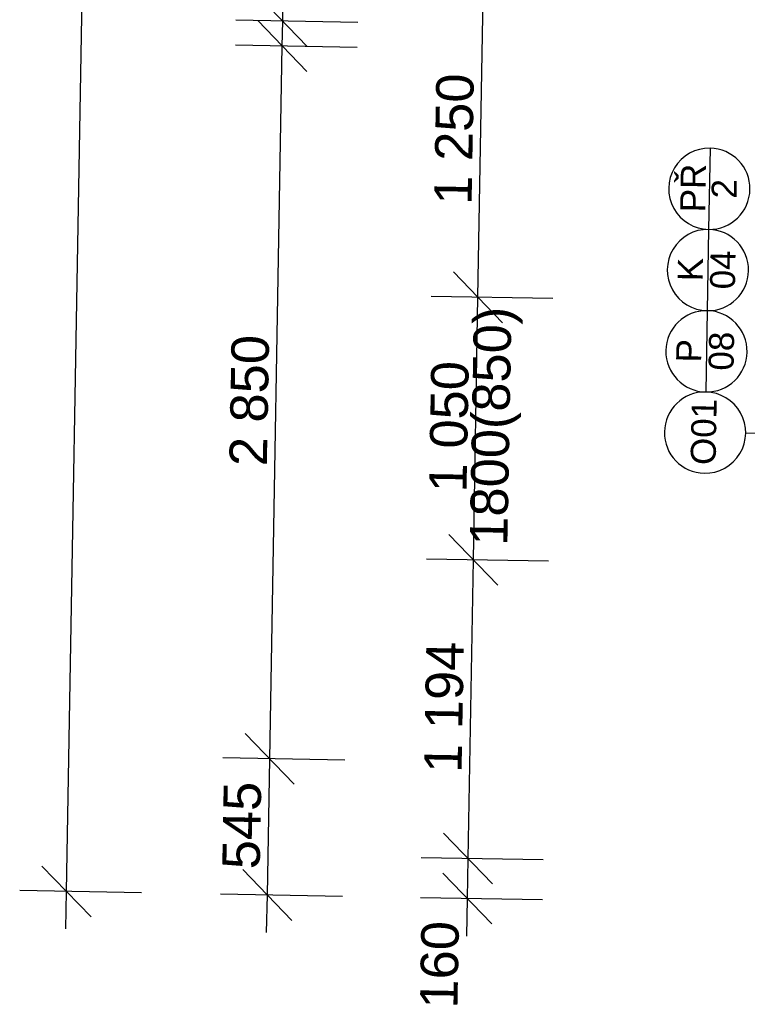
# Model space of a CAD drawing. Header units: millimetres. Extents: x -25972 to 4435, y -2839 to 20217.
# Tile 1 of 110: x -23705 to -20796, y -211 to 3726. Entities that reach past the tile are written whole.
import ezdxf

# ---------------------------------------------------------------- set-up
doc = ezdxf.new("R2010")
doc.units = ezdxf.units.MM
doc.header["$MEASUREMENT"] = 0
for name, color, linetype in [('7._POHLED ZÁPADNÍ_2_Kóty - SP', 7, 'Continuous'), ('7._POHLED ZÁPADNÍ_2_Nové_Kóty - SP', 7, 'Continuous'), ('7._POHLED ZÁPADNÍ_2_Nové_Otvory – Značky oken', 7, 'Continuous'), ('7._POHLED ZÁPADNÍ_2_Otvory – Značky oken', 7, 'Continuous')]:
    doc.layers.add(name, color=color, linetype=linetype)
doc.styles.add('GENEROVANÝ_STYL_1', font='txt')
doc.styles.add('GENEROVANÝ_STYL_2', font='txt')

msp = doc.modelspace()

# ---------------------------------------------------------------- linework, layer by layer
at = {"layer": '7._POHLED ZÁPADNÍ_2_Nové_Kóty - SP', "color": 1, "linetype": 'Continuous', "lineweight": 25}
for p, q in [((-23517.3, 240.2), (-23341.3, 10236)), ((-22653.1, 3720), (-22624.8, 5331.1)), ((-21872.4, 2615.9), (-21850.4, 3865.9)), ((-22751.3, 3821.8), (-22554.9, 3618.3)), ((-22353.2, 3714.7), (-22840.6, 3723.3)), ((-22556.7, 3518.3), (-22753.1, 3721.8)), ((-22654.9, 3620), (-22653.1, 3720)), ((-22354.9, 3614.8), (-22842.4, 3623.3)), ((-22705.1, 770.6), (-22654.9, 3620)), ((-21970.7, 2717.7), (-21774.2, 2514.2)), ((-21572.5, 2610.6), (-22059.9, 2619.2)), ((-21890.9, 1566.1), (-21872.4, 2615.9)), ((-21989.2, 1667.8), (-21792.7, 1464.3)), ((-21591, 1560.8), (-22078.4, 1569.4)), ((-21912, 372), (-21890.9, 1566.1)), ((-22803.3, 872.3), (-22606.8, 668.8)), ((-22405.1, 765.3), (-22892.5, 773.9)), ((-22714.6, 226.1), (-22705.1, 770.6)), ((-22010.2, 473.8), (-21813.7, 270.3)), ((-21612, 366.7), (-22099.4, 375.2)), ((-21914.8, 212), (-21912, 371.9)), ((-23615.6, 342), (-23419.1, 138.5)), ((-22812.9, 327.8), (-22616.4, 124.4)), ((-22013, 313.8), (-21816.5, 110.3)), ((-23217.4, 234.9), (-23704.8, 243.5)), ((-23520, 90.3), (-23517.3, 240.2)), ((-22414.7, 220.8), (-22902.1, 229.4)), ((-22717.3, 76.1), (-22714.6, 226.1)), ((-21614.8, 206.7), (-22102.2, 215.3)), ((-21917.4, 62), (-21914.8, 212))]:
    msp.add_line(p, q, dxfattribs=at)
at = {"layer": '7._POHLED ZÁPADNÍ_2_Nové_Otvory – Značky oken', "color": 1, "linetype": 'Continuous', "lineweight": 25}
for p, q in [((-20944.6, 3212.1), (-20950.3, 2887.1)), ((-20950.3, 2887.1), (-20955.9, 2562.2)), ((-20955.9, 2562.2), (-20961.6, 2237.2)), ((-20227, 2061.9), (-20802, 2071.9))]:
    msp.add_line(p, q, dxfattribs=at)
at = {"layer": '7._POHLED ZÁPADNÍ_2_Nové_Otvory – Značky oken', "color": 1, "linetype": 'Continuous', "lineweight": 25, "flags": 128}
for points in [[(-20950.3, 2887.1, 1), (-20944.6, 3212.1, 1)], [(-20955.9, 2562.2, 1), (-20950.3, 2887.1, 1)], [(-20961.6, 2237.2, 1), (-20955.9, 2562.2, 1)], [(-20967.3, 1912.3, 1), (-20961.6, 2237.2, 1)]]:
    msp.add_lwpolyline(points, format="xyb", close=True, dxfattribs=at)

# ---------------------------------------------------------------- texts
at = {"layer": '7._POHLED ZÁPADNÍ_2_Kóty - SP', "color": 1, "linetype": 'Continuous', "lineweight": 25, "char_height": 150, "attachment_point": 7, "rotation": 88.9912, "style": 'GENEROVANÝ_STYL_2'}
for s, insert, width in [('\\A1;{\\pql;\\fArial|b0|i0|c0|p38;1\xa0250}', (-21895.9, 2985), 512.914), ('\\A1;{\\pql;\\fArial|b0|i0|c0|p38;1800(850)}', (-21709.9, 1620.9), 933.944), ('\\A1;{\\pql;\\fArial|b0|i0|c0|p38;2\xa0850}', (-22714.5, 1939.4), 512.914), ('\\A1;{\\pql;\\fArial|b0|i0|c0|p38;1\xa0050}', (-21916.2, 1835.1), 512.914), ('\\A1;{\\pql;\\fArial|b0|i0|c0|p38;1\xa0194}', (-21936, 713.2), 512.914), ('\\A1;{\\pql;\\fArial|b0|i0|c0|p38;545}', (-22742.9, 328.2), 341.487), ('\\A1;{\\pql;\\fArial|b0|i0|c0|p38;160}', (-21952.5, -228.9), 341.487)]:
    msp.add_mtext(s, dxfattribs=dict(at, insert=insert, width=width))
at = {"layer": '7._POHLED ZÁPADNÍ_2_Otvory – Značky oken', "color": 1, "linetype": 'Continuous', "lineweight": 25, "char_height": 100, "attachment_point": 4, "rotation": 89.0012, "style": 'GENEROVANÝ_STYL_1'}
for s, insert in [('\\A1;{\\pql;\\pt0;\\fArial|b0|i0|c238|p38;PŘ}', (-21014.1, 2955.7)), ('\\A1;{\\pql;\\pt0;\\fArial|b0|i0|c238|p38;2}', (-20888.8, 3010.6)), ('\\A1;{\\pql;\\pt0;\\fArial|b0|i0|c238|p38;K}', (-21024.6, 2680.2)), ('\\A1;{\\pql;\\pt0;\\fArial|b0|i0|c238|p38;04}', (-20894.3, 2647.7)), ('\\A1;{\\pql;\\pt0;\\fArial|b0|i0|c238|p38;08}', (-20900, 2322.8)), ('\\A1;{\\pql;\\pt0;\\fArial|b0|i0|c238|p38;P}', (-21030.3, 2355.2)), ('\\A1;{\\pql;\\pt0;\\fArial|b0|i0|c238|p38;O01}', (-20971.6, 1945.5))]:
    msp.add_mtext(s, dxfattribs=dict(at, insert=insert))

doc.saveas('drawing.dxf')
